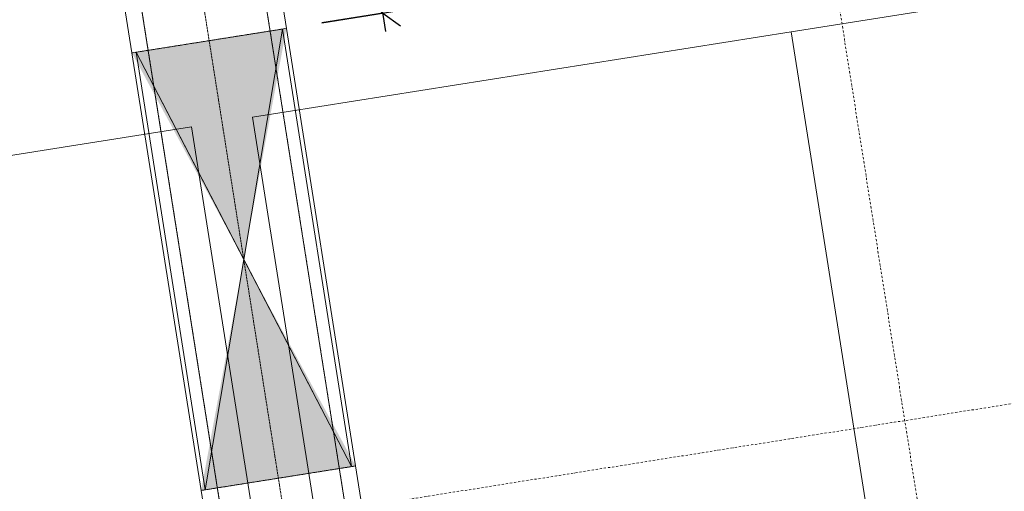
# Model space of a CAD drawing. Header units: millimetres. Extents: x 1523 to 74423, y -42059 to 10268.
# Tile 55 of 77: x 50603 to 55387, y -23973 to -21685. Entities that reach past the tile are written whole.
import ezdxf

# ---------------------------------------------------------------- set-up
doc = ezdxf.new("R2010")
doc.units = ezdxf.units.MM
doc.linetypes.add('IMPORT-STRICHPUNKT _7_', pattern=[20, 10, -5, 0, -5])
doc.linetypes.add('IMPORT-VERDECKT _8_', pattern=[7.5, 5, -2.5])
for name, color, linetype, lineweight, true_color in [('50 A--Möblierung', 7, 'Continuous', 13, 0x656565), ('90 A--Achsraster _1_50_', 7, 'IMPORT-STRICHPUNKT _7_', 13, 0x656565), ('AD', 1, 'Continuous', 13, 0xff0000), ('Neubau_10 VSI--Wärmeschutz _veritkal_', 7, 'Continuous', 13, 0x656565), ('Neubau_20 A--Träger _ Deckenkonstruktion', 7, 'IMPORT-VERDECKT _8_', 13, 0x656565), ('Xref_706_5_--_ÜP_-1_000_16_Übersichtsplan UG_IFC 2025_01_13_dwg', 7, 'Continuous', 13, 0x767676)]:
    doc.layers.add(name, color=color, linetype=linetype, lineweight=lineweight, true_color=true_color)
for name, color, linetype, lineweight in [('AD_Detail', 7, 'Continuous', 13), ('Ax-50_BM-Bem', 7, 'Continuous', 9), ('Ax_BM-Bem', 7, 'Continuous', 9), ('GB_HLS-OBJ', 7, 'Continuous', 18)]:
    doc.layers.add(name, color=color, linetype=linetype, lineweight=lineweight)
doc.styles.add('ISOCPEUR_2', font='isocpeur.ttf', dxfattribs={"height": 90})
doc.dimstyles.new('KI_1_8_mm_Isocpeur__cm_m__Aufrundung_auf_5_mm_ELT_Gesamtbemaßung', dxfattribs={"dimscale": 304.8, "dimtxt": 89.638306, "dimasz": 0.492126, "dimexe": 0.295276, "dimexo": 0.0625, "dimgap": 0.049213, "dimtad": 1, "dimdec": 1, "dimlfac": 0.1, "dimrnd": 0.5, "dimdsep": 46, "dimtxsty": 'ISOCPEUR_2', "dimblk1": 'OBLIQUE', "dimblk2": 'OBLIQUE', "dimsah": 1, "dimcen": 0.09, "dimdle": 0.295276, "dimadec": 0, "dimazin": 0, "dimtfac": 1, "dimtdec": 4, "dimtix": 1, "dimtmove": 0, "dimatfit": 3, "dimfxl": 0.984252, "dimfxlon": 1, "dimtvp": 1, "dimtfill": 1, "dimtolj": 1, "dimtzin": 0, "dimlwd": 25, "dimlwe": 25, "dimarcsym": 2})

# ---------------------------------------------------------------- blocks, each defined once
blk = doc.blocks.new('SuD_WD_RB Allgemein - SuD_WD_RB Allgemein-41413201-SuD_-1UG gesamt Plot  - Blatt 1')
at = {"layer": 'AD', "lineweight": 18}
blk.add_hatch(color=256, dxfattribs=at).paths.add_polyline_path([(-360, 0), (-720.1, -1075), (0, -1075), (-231.1, -385)])
at = {"layer": 'AD_Detail', "lineweight": 18, "true_color": 0xff0000}
blk.add_hatch(color=1, dxfattribs=at).paths.add_polyline_path([(0, 1075), (-720.1, 1075), (-360, 0), (-271.2, 265.2)])
at = {"layer": 'AD', "color": 7}
for p, q in [((-720.1, -1075), (0, 1075)), ((-720.1, 1075), (0, -1075)), ((-720.1, -1075), (-720.1, 1075)), ((-720.1, 1075), (0, 1075)), ((0, 1075), (0, -1075)), ((0, -1075), (-720.1, -1075))]:
    blk.add_line(p, q, dxfattribs=at)
at = {"layer": 'AD_Detail'}
for p, q in [((0, 1075), (-720.1, 1075)), ((-720.1, 1075), (-360, 0)), ((-360, 0), (0, 1075)), ((-360, 0), (-720.1, -1075)), ((0, -1075), (-360, 0)), ((-720.1, -1075), (0, -1075))]:
    blk.add_line(p, q, dxfattribs=at)
blk = doc.blocks.new('Xref_706_5_--_ÜP_-1_000_11_Übersichtsplan UG_IFC 2024_09_30_dwg_Standard-Rastermarker_12-V7-SuD_-1UG gesamt Plot  - Blatt 1')
at = {"layer": '90 A--Achsraster _1_50_', "color": 9, "true_color": 0xcbcbcb}
blk.add_line((0, 0), (28500, 0), dxfattribs=at)
blk = doc.blocks.new('Xref_706_5_--_ÜP_-1_000_11_Übersichtsplan UG_IFC 2024_09_30_dwg_Standard-Rastermarker_7-V10-SuD_-1UG gesamt Plot  - Blatt 1')
at = {"layer": '90 A--Achsraster _1_50_', "color": 9, "true_color": 0xcbcbcb}
blk.add_line((10504.4, 0), (53088.4, 0), dxfattribs=at)
blk = doc.blocks.new('Xref_706_5_--_ÜP_-1_000_16_Übersichtsplan UG_IFC 2025_01_13_dwg-35469238-SuD_-1UG gesamt Plot  - Blatt 1')
at = {"layer": 'Neubau_20 A--Träger _ Deckenkonstruktion', "linetype": 'Continuous', "true_color": 0xededed}
h = blk.add_hatch(color=7, dxfattribs=at)
h.paths.add_polyline_path([(19012.1, -78187.6), (19010.2, -78167.6), (17906.4, -77909.2), (18906.1, -78160.9)])
h.paths.add_polyline_path([(18943.2, -77450.6), (18941.4, -77430.9), (17920.5, -77902.7), (18316, -77727.9)])
h = blk.add_hatch(color=7, dxfattribs=at)
h.paths.add_polyline_path([(17906.4, -77909.2), (17906, -77909.1), (16869.5, -78367.3), (16871.4, -78387.6), (17906.4, -77909.3)])
h.paths.add_polyline_path([(17891.2, -77905.4), (16800.7, -77630.9), (16802.6, -77650.3), (16820, -77654.4)])
at = {"layer": '50 A--Möblierung', "color": 9, "true_color": 0xcbcbcb, "flags": 128}
for points in [[(22450.1, -74672.6), (22203.6, -72034.1), (16727.5, -72545.6), (16973.9, -75184.1)], [(22696.5, -77311.2), (22450.1, -74672.6), (16973.9, -75184.1), (17220.4, -77822.7)], [(22970.9, -80248.4), (22724.4, -77609.9), (17248.3, -78121.4), (17494.7, -80759.9)]]:
    blk.add_lwpolyline(points, close=True, dxfattribs=at)
at = {"layer": 'Neubau_10 VSI--Wärmeschutz _veritkal_', "color": 9, "true_color": 0xcbcbcb, "flags": 128}
for points in [[(28347.7, -73619.6), (28552.4, -75810.5), (28598.9, -76308.3), (28619.3, -76526.9), (25173.6, -76848.8), (24526.4, -76909.2), (18941.4, -77430.9), (16800.7, -77630.9), (16059, -77700.1), (16066.4, -77779.8), (28706.4, -76599.1), (28678.5, -76300.9), (28632, -75803), (28427.4, -73612.1), (28297.2, -72218.2), (28241.4, -71620.8), (15601.4, -72801.5), (15608.8, -72881.1), (16599.5, -72788.6), (18093, -72649.1), (28169.2, -71707.9), (28217.5, -72225.6), (28347.7, -73619.6)], [(17321.5, -83206.6), (16579.8, -83275.9), (16587.2, -83355.5), (29227.2, -82174.9), (28965.7, -79375.2), (28900.6, -78678.3), (28762.2, -77196.5), (16122.2, -78377.2), (16129.6, -78456.8), (16871.4, -78387.6), (19012.1, -78187.6), (24597.1, -77665.9), (25244.3, -77605.5), (28690, -77283.6), (28820.9, -78685.7), (28886, -79382.7)]]:
    blk.add_lwpolyline(points, dxfattribs=at)
at = {"layer": 'Neubau_20 A--Träger _ Deckenkonstruktion', "color": 9, "true_color": 0xcbcbcb}
blk.add_line((15691, -78116.2), (28734.3, -76897.8), dxfattribs=at)
at = {"layer": 'Neubau_20 A--Träger _ Deckenkonstruktion', "color": 9, "true_color": 0xcbcbcb, "flags": 128}
blk.add_lwpolyline([(28706.4, -76599.1), (15663.1, -77817.5), (15718.9, -78414.9), (28762.2, -77196.5)], close=True, dxfattribs=at)
for points in [[(19012.1, -78187.6), (19004.6, -78108), (18948.8, -77510.6), (18941.4, -77430.9)], [(16800.7, -77630.9), (16808.2, -77710.5), (16864, -78307.9), (16871.4, -78387.6)]]:
    blk.add_lwpolyline(points, dxfattribs=at)
for name, p, rotation in [('Xref_706_5_--_ÜP_-1_000_11_Übersichtsplan UG_IFC 2024_09_30_dwg_Standard-Rastermarker_7-V10-SuD_-1UG gesamt Plot  - Blatt 1', (22190.1, -110061.2), 95.33628353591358), ('Xref_706_5_--_ÜP_-1_000_11_Übersichtsplan UG_IFC 2024_09_30_dwg_Standard-Rastermarker_12-V7-SuD_-1UG gesamt Plot  - Blatt 1', (32063, -73523.6), 185.3362835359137)]:
    blk.add_blockref(name, p, dxfattribs=dict(rotation=rotation))
blk = doc.blocks.new('DIMBLOCK13-SuD_-1UG gesamt Plot  - Blatt 1')
at = {"layer": 'Ax-50_BM-Bem', "lineweight": 25}
for p, q in [((52226.1, -20762.1), (52140.3, -20699.8)), ((52381.3, -21741.7), (52212, -20673.3)), ((51929.8, -20809.1), (52315, -20748.1)), ((52226.1, -20762.1), (51929.8, -20809.1)), ((52226.1, -20762.1), (52311.9, -20824.5)), ((52367.2, -21652.8), (52281.4, -21590.5)), ((52070.9, -21699.8), (52456.1, -21638.8)), ((52367.2, -21652.8), (52070.9, -21699.8)), ((52367.2, -21652.8), (52453, -21715.2))]:
    blk.add_line(p, q, dxfattribs=at)
at = {"layer": 'Ax-50_BM-Bem', "color": 0, "lineweight": 25, "insert": (52417.8, -21124.8), "char_height": 90, "width": 150.589, "attachment_point": 1, "rotation": 279, "line_spacing_factor": 1.149209, "style": 'ISOCPEUR_2', "bg_fill": 3, "box_fill_scale": 1.25, "bg_fill_color": 256, "bg_fill_true_color": 13158600, "bg_fill_transparency": 0}
blk.add_mtext('90', dxfattribs=at)
blk = doc.blocks.new('_Oblique')
at = {"color": 0, "linetype": 'ByBlock', "lineweight": -2}
blk.add_line((-0.5, -0.5), (0.5, 0.5), dxfattribs=at)

msp = doc.modelspace()

# ---------------------------------------------------------------- block references
at = {"layer": 'GB_HLS-OBJ', "rotation": 188.9938083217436}
msp.add_blockref('SuD_WD_RB Allgemein - SuD_WD_RB Allgemein-41413201-SuD_-1UG gesamt Plot  - Blatt 1', (51336.005, -22904.477), dxfattribs=at)
at = {"layer": 'Xref_706_5_--_ÜP_-1_000_16_Übersichtsplan UG_IFC 2025_01_13_dwg', "color": 9, "true_color": 0xcbcbcb, "rotation": 273.663716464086}
msp.add_blockref('Xref_706_5_--_ÜP_-1_000_16_Übersichtsplan UG_IFC 2025_01_13_dwg-35469238-SuD_-1UG gesamt Plot  - Blatt 1', (128297.139, 0), dxfattribs=at)

# ---------------------------------------------------------------- next in the draw order: dimensions: what is measured, and where the dimension line sits
at = {"layer": 'Ax_BM-Bem', "lineweight": 25}
dim = msp.add_linear_dim(base=(52226.122, -20762.148), p1=(52070.886, -21699.762), p2=(51929.816, -20809.079), angle=279, dimstyle='KI_1_8_mm_Isocpeur__cm_m__Aufrundung_auf_5_mm_ELT_Gesamtbemaßung', override={"dimpost": '<>', "dimfxl": 901.785494}, dxfattribs=at)
dim.commit()
dim.dimension.update_dxf_attribs({"geometry": 'DIMBLOCK13-SuD_-1UG gesamt Plot  - Blatt 1', "text_midpoint": (52355.919, -21198.104)})

doc.saveas('drawing.dxf')
